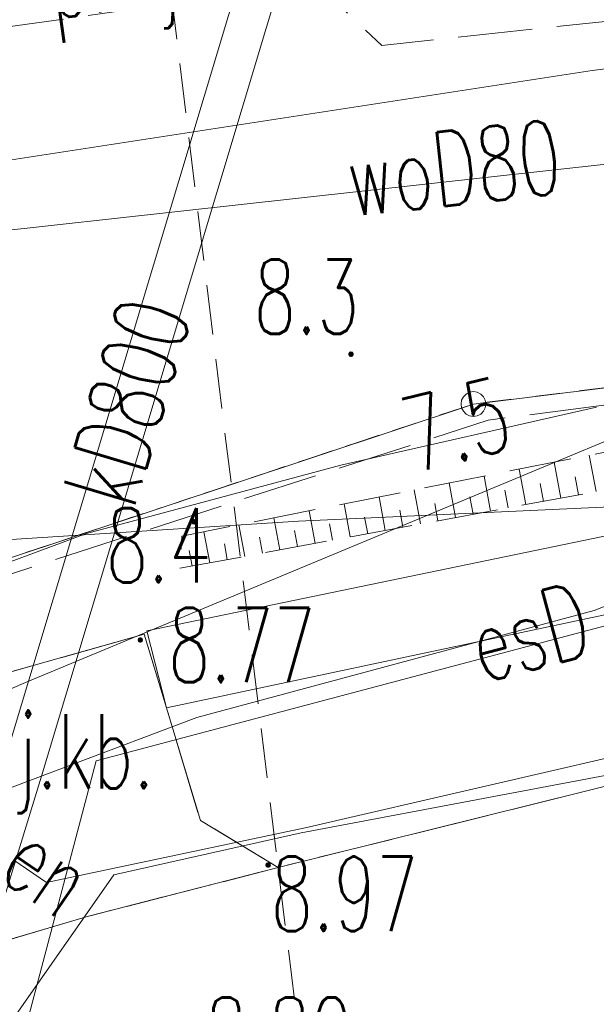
# Model space of a CAD drawing. Header units: millimetres. Extents: x -367306 to 168495, y -187323 to 82034.
# Tile 125 of 170: x -2666 to 8946, y 52220 to 72062. Entities that reach past the tile are written whole.
import ezdxf

# ---------------------------------------------------------------- set-up
doc = ezdxf.new("R2010")
doc.units = ezdxf.units.MM
doc.header["$MEASUREMENT"] = 0
for name, pattern in [('L_0_03', [1000, 500, -500]), ('L_0_04', [1500, 1000, -500]), ('L_0_05', [1750, 1250, -500]), ('L_0_06', [2000, 1500, -500])]:
    doc.linetypes.add(name, pattern=pattern)
for name, color, linetype, lineweight in [('Nowe_0_Nr_pióra__9', 7, 'Continuous', 13), ('Nowe_EGDE_Nr_pióra__8', 7, 'Continuous', 13), ('Nowe_EGDE_Nr_pióra__9', 7, 'Continuous', 13), ('Nowe_EGPG_Nr_pióra__8', 7, 'Continuous', 13), ('Nowe_EGPG_Nr_pióra__9', 7, 'Continuous', 13), ('Nowe_EGUG_Nr_pióra__8', 7, 'Continuous', 13), ('Nowe_EGUG_Nr_pióra__9', 7, 'Continuous', 13), ('Nowe_GUPPRZ_O_Nr_pióra__8', 7, 'Continuous', 13), ('Nowe_OTKJ_Nr_pióra__8', 7, 'Continuous', 13), ('Nowe_OTKJ_Nr_pióra__9', 7, 'Continuous', 13), ('Nowe_OTKJ_O_Nr_pióra__8', 7, 'Continuous', 13), ('Nowe_OTKK_Nr_pióra__8', 7, 'Continuous', 13), ('Nowe_OTKK_Nr_pióra__9', 7, 'Continuous', 13), ('Nowe_OTRK_Nr_pióra__8', 7, 'Continuous', 13), ('Nowe_OTRK_Nr_pióra__9', 7, 'Continuous', 13), ('Nowe_OTRN_Nr_pióra__7', 7, 'Continuous', 13), ('Nowe_OTRN_Nr_pióra__8', 7, 'Continuous', 13), ('Nowe_OTRN_Nr_pióra__9', 7, 'Continuous', 13), ('Nowe_OTRN_O_Nr_pióra__8', 7, 'Continuous', 13), ('Nowe_OTRS_Nr_pióra__7', 7, 'Continuous', 13), ('Nowe_OTRS_Nr_pióra__8', 7, 'Continuous', 13), ('Nowe_OTRS_Nr_pióra__9', 7, 'Continuous', 13), ('Nowe_OTRS_O_Nr_pióra__8', 7, 'Continuous', 13), ('Nowe_SUEP_Nr_pióra__8', 7, 'Continuous', 13), ('Nowe_SUEP_Nr_pióra__9', 7, 'Continuous', 13), ('Nowe_SUEP_O_Nr_pióra__8', 7, 'Continuous', 13), ('Nowe_SUKP_Nr_pióra__8', 7, 'Continuous', 13), ('Nowe_SUKP_Nr_pióra__9', 7, 'Continuous', 13), ('Nowe_SUKP_O_Nr_pióra__8', 7, 'Continuous', 13), ('Nowe_SUTP_Nr_pióra__8', 7, 'Continuous', 13), ('Nowe_SUTP_Nr_pióra__9', 7, 'Continuous', 13), ('Nowe_SUTP_O_Nr_pióra__8', 7, 'Continuous', 13), ('Nowe_SUWP_Nr_pióra__9', 7, 'Continuous', 13), ('Nowe_SUWP_O_Nr_pióra__8', 7, 'Continuous', 13)]:
    doc.layers.add(name, color=color, linetype=linetype, lineweight=lineweight)
doc.styles.add('STYL_AUTOMATYCZNY_3', font='Simplex.shx')

msp = doc.modelspace()

# ---------------------------------------------------------------- hatches: boundary and pattern name
at = {"layer": 'Nowe_OTRN_Nr_pióra__7', "linetype": 'Continuous', "lineweight": 13}
for points in [[(3960.3, 65321.4), (3961.8, 65309.8), (3966.3, 65298.9), (3973.5, 65289.6), (3982.8, 65282.5), (3993.7, 65278), (4005.3, 65276.4), (4016.9, 65278), (4027.8, 65282.5), (4037.1, 65289.6), (4044.3, 65298.9), (4048.8, 65309.8), (4050.3, 65321.4), (4048.8, 65333.1), (4044.3, 65343.9), (4037.1, 65353.2), (4027.8, 65360.4), (4016.9, 65364.9), (4005.3, 65366.4), (3993.7, 65364.9), (3982.8, 65360.4), (3973.5, 65353.2), (3966.3, 65343.9), (3961.8, 65333.1)], [(799.2, 61943.3), (800.8, 61931.7), (805.3, 61920.8), (812.4, 61911.5), (821.7, 61904.3), (832.6, 61899.8), (844.2, 61898.3), (855.9, 61899.8), (866.7, 61904.3), (876, 61911.5), (883.2, 61920.8), (887.7, 61931.7), (889.2, 61943.3), (887.7, 61954.9), (883.2, 61965.8), (876, 61975.1), (866.7, 61982.3), (855.9, 61986.8), (844.2, 61988.3), (832.6, 61986.8), (821.7, 61982.3), (812.4, 61975.1), (805.3, 61965.8), (800.8, 61954.9)]]:
    msp.add_hatch(color=7, dxfattribs=at).paths.add_polyline_path(points)
at = {"layer": 'Nowe_OTRS_Nr_pióra__7', "linetype": 'Continuous', "lineweight": 13}
for points in [[(-281.1, 59560.5), (-279.6, 59548.9), (-275.1, 59538), (-267.9, 59528.7), (-258.6, 59521.6), (-247.8, 59517.1), (-236.1, 59515.5), (-224.5, 59517.1), (-213.6, 59521.6), (-204.3, 59528.7), (-197.2, 59538), (-192.7, 59548.9), (-191.1, 59560.5), (-192.7, 59572.2), (-197.2, 59583), (-204.3, 59592.4), (-213.6, 59599.5), (-224.5, 59604), (-236.1, 59605.5), (-247.8, 59604), (-258.6, 59599.5), (-267.9, 59592.4), (-275.1, 59583), (-279.6, 59572.2)], [(2291.4, 55027.6), (2292.9, 55016), (2297.4, 55005.1), (2304.6, 54995.8), (2313.9, 54988.7), (2324.7, 54984.2), (2336.4, 54982.6), (2348, 54984.2), (2358.9, 54988.7), (2368.2, 54995.8), (2375.4, 55005.1), (2379.9, 55016), (2381.4, 55027.6), (2379.9, 55039.3), (2375.4, 55050.1), (2368.2, 55059.5), (2358.9, 55066.6), (2348, 55071.1), (2336.4, 55072.6), (2324.7, 55071.1), (2313.9, 55066.6), (2304.6, 55059.5), (2297.4, 55050.1), (2292.9, 55039.3)]]:
    msp.add_hatch(color=7, dxfattribs=at).paths.add_polyline_path(points)

# ---------------------------------------------------------------- linework, layer by layer
at = {"layer": 'Nowe_0_Nr_pióra__9', "color": 7, "linetype": 'L_0_04', "lineweight": 13}
msp.add_lwpolyline([(-54175.8, -16615), (-36542.5, 13691.6), (-32491.5, 24497.6), (-41006.9, 52709.3), (-354.8, 78621.1), (4924.1, 35501.4), (-2954.1, 7738.8), (31962.3, -8247.3), (46488.5, 22925.7), (96328.3, 3296.1), (84395.1, -59501.6), (78496.2, -91288.2), (63259, -147476.2), (43808.2, -176834.2), (-26519.8, -152286.8), (-79150.4, -133916.5), (-87259.9, -85957.4)], close=True, dxfattribs=at)
at = {"layer": 'Nowe_EGDE_Nr_pióra__8', "color": 7, "linetype": 'Continuous', "lineweight": 13}
msp.add_line((6471.6, 64317), (6471.7, 64317), dxfattribs=at)
msp.add_line((6471.6, 64317), (6471.7, 64317), dxfattribs=at)
at = {"layer": 'Nowe_EGDE_Nr_pióra__9', "color": 7, "linetype": 'Continuous', "lineweight": 13, "flags": 128}
for points in [[(6471.6, 64317), (30931.6, 67337)], [(30931.6, 67337), (6471.6, 64317)], [(-17278.4, 56427), (6471.6, 64317)], [(6471.6, 64317), (-17278.4, 56427)]]:
    msp.add_lwpolyline(points, dxfattribs=at)
at = {"layer": 'Nowe_EGPG_Nr_pióra__8', "color": 7, "linetype": 'Continuous', "lineweight": 13}
for p, q in [((6324.7, 64519.2), (6324.7, 64519.2)), ((6394.4, 64554.7), (6394.4, 64554.7)), ((6471.6, 64567), (6471.7, 64567)), ((6548.9, 64554.7), (6548.9, 64554.7)), ((6618.6, 64519.2), (6618.6, 64519.2)), ((6221.6, 64317), (6221.7, 64317)), ((6233.9, 64394.2), (6233.9, 64394.2)), ((6269.4, 64463.9), (6269.4, 64463.9)), ((6673.9, 64463.9), (6673.9, 64463.9)), ((6709.4, 64394.2), (6709.4, 64394.2)), ((6721.6, 64317), (6721.7, 64317)), ((6233.9, 64239.7), (6233.9, 64239.7)), ((6269.4, 64170), (6269.4, 64170)), ((6324.7, 64114.7), (6324.7, 64114.7)), ((6618.6, 64114.7), (6618.6, 64114.7)), ((6673.9, 64170), (6673.9, 64170)), ((6709.4, 64239.7), (6709.4, 64239.7)), ((6394.4, 64079.2), (6394.4, 64079.2)), ((6471.6, 64067), (6471.7, 64067)), ((6548.9, 64079.2), (6548.9, 64079.2))]:
    msp.add_line(p, q, dxfattribs=at)
at = {"layer": 'Nowe_EGPG_Nr_pióra__9', "color": 7, "linetype": 'Continuous', "lineweight": 13, "flags": 128}
msp.add_lwpolyline([(6471.6, 64567), (6548.9, 64554.7), (6618.6, 64519.2), (6673.9, 64463.9), (6709.4, 64394.2), (6721.6, 64317), (6709.4, 64239.7), (6673.9, 64170), (6618.6, 64114.7), (6548.9, 64079.2), (6471.6, 64067), (6394.4, 64079.2), (6324.7, 64114.7), (6269.4, 64170), (6233.9, 64239.7), (6221.6, 64317), (6233.9, 64394.2), (6269.4, 64463.9), (6324.7, 64519.2), (6394.4, 64554.7)], close=True, dxfattribs=at)
at = {"layer": 'Nowe_EGUG_Nr_pióra__8', "color": 7, "linetype": 'Continuous', "lineweight": 13}
msp.add_line((6471.6, 64317), (6471.7, 64317), dxfattribs=at)
msp.add_line((6471.6, 64317), (6471.7, 64317), dxfattribs=at)
at = {"layer": 'Nowe_EGUG_Nr_pióra__9', "color": 7, "linetype": 'L_0_03', "lineweight": 13, "flags": 128}
msp.add_lwpolyline([(46581.5, 71966.3), (32238.7, 73735.5), (33004.3, 77483), (28801.2, 78207), (27781.6, 73637), (5621.6, 77317), (2031.6, 77177), (-8247.5, 72634.9), (-13108.4, 70487), (-22348.4, 61677), (-27338.4, 61637), (-42698.4, 47257), (-45608.4, 44517), (-47548.2, 42676.8), (-52428.4, 38047), (-17278.4, 56427), (6471.6, 64317), (30931.6, 67337), (59071.6, 65947), (59700.4, 65788.3)], close=True, dxfattribs=at)
for points in [[(30931.6, 67337), (6471.6, 64317)], [(6471.6, 64317), (-17278.4, 56427)]]:
    msp.add_lwpolyline(points, dxfattribs=at)
at = {"layer": 'Nowe_OTKJ_Nr_pióra__8', "color": 7, "linetype": 'Continuous', "lineweight": 13}
for p, q in [((-158.4, 59677), (-158.3, 59677)), ((311.6, 58127), (311.7, 58127)), ((971.6, 55927), (971.7, 55927)), ((2541.6, 54977), (2541.7, 54977)), ((2541.6, 54977), (2541.7, 54977)), ((-1278.4, 53997), (-1278.3, 53997)), ((-1278.4, 53997), (-1278.3, 53997))]:
    msp.add_line(p, q, dxfattribs=at)
at = {"layer": 'Nowe_OTKJ_Nr_pióra__9', "color": 7, "linetype": 'L_0_06', "lineweight": 13, "flags": 128}
msp.add_lwpolyline([(44431.6, 60337), (41121.6, 60287), (36481.6, 60087), (30239.1, 59701.8), (18438.5, 58384.9), (10852.6, 57045.4), (2541.6, 54977), (-1278.4, 53997), (-4448.4, 53057), (-5568.4, 52657), (-12197.4, 50105.1), (-15977.6, 48581.7), (-22649.3, 45535), (-31757.2, 41020.6), (-39308, 37027.9), (-42310.2, 35440.9), (-54669.1, 28838.8), (-59956, 26040.8)], dxfattribs=at)
msp.add_lwpolyline([(2541.6, 54977), (971.6, 55927), (311.6, 58127), (-158.4, 59677), (-6038.4, 58017), (-5598.4, 56467), (-5158.4, 54897), (-4978.4, 54287), (-5568.4, 52657), (-4448.4, 53057), (-1278.4, 53997)], close=True, dxfattribs=at)
at = {"layer": 'Nowe_OTKK_Nr_pióra__8', "color": 7, "linetype": 'Continuous', "lineweight": 13}
for p, q in [((-108.4, 59747), (-108.3, 59747)), ((-158.4, 59677), (-158.3, 59677)), ((291.6, 58197), (291.7, 58197)), ((311.6, 58127), (311.7, 58127)), ((971.6, 55927), (971.7, 55927)), ((2541.6, 54977), (2541.7, 54977)), ((2541.6, 54977), (2541.7, 54977)), ((-1278.4, 53997), (-1278.3, 53997))]:
    msp.add_line(p, q, dxfattribs=at)
at = {"layer": 'Nowe_OTKK_Nr_pióra__9', "color": 7, "linetype": 'Continuous', "lineweight": 13, "flags": 128}
for points in [[(59467.2, 65898.1), (59241.6, 65957), (57111.6, 61577), (54541.6, 61937), (45211.6, 62407), (41041.6, 62377), (33741.6, 64867), (27991.6, 64397), (22471.6, 63767), (17131.6, 63097), (10051.6, 61847), (-108.4, 59747), (291.6, 58197), (10411.6, 60347), (17471.6, 61517), (22821.6, 62237), (28201.6, 62807), (32561.6, 63197), (36481.6, 60087), (41121.6, 60287), (44431.6, 60337), (49451.6, 60167), (56541.6, 59647), (64153.7, 58689.3)], [(-5568.4, 52657), (-4978.4, 54287), (-5158.4, 54897), (-5598.4, 56467), (-6038.4, 58017), (-158.4, 59677), (311.6, 58127), (971.6, 55927), (2541.6, 54977)], [(-54669.1, 28838.8), (-42310.2, 35440.9), (-39308, 37027.9), (-31757.2, 41020.6), (-22649.3, 45535), (-15977.6, 48581.7), (-12197.4, 50105.1), (-5568.4, 52657), (-4448.4, 53057), (-1278.4, 53997), (2541.6, 54977), (10783.8, 57027.3)]]:
    msp.add_lwpolyline(points, dxfattribs=at)
at = {"layer": 'Nowe_OTRK_Nr_pióra__8', "color": 7, "linetype": 'Continuous', "lineweight": 13}
for p, q in [((8099.5, 63146.6), (8099.6, 63146.6)), ((8805.1, 63286.8), (8805.1, 63286.8)), ((7394, 63006.5), (7394, 63006.5)), ((5982.8, 62726.1), (5982.9, 62726.1)), ((6688.4, 62866.3), (6688.5, 62866.3)), ((7813.2, 62716.2), (7813.2, 62716.2)), ((8519.6, 62851.5), (8519.7, 62851.5)), ((5277.3, 62585.9), (5277.3, 62585.9)), ((7106.7, 62580.9), (7106.8, 62580.9)), ((8940.6, 62551.5), (8940.7, 62551.5)), ((3866.1, 62305.6), (3866.2, 62305.6)), ((4571.7, 62445.7), (4571.8, 62445.7)), ((5693.8, 62310.4), (5693.8, 62310.4)), ((6400.2, 62445.6), (6400.3, 62445.6)), ((7879.6, 62355.9), (7879.6, 62355.9)), ((8233.3, 62421.1), (8233.3, 62421.1)), ((8587, 62486.3), (8587, 62486.3)), ((3160.6, 62165.4), (3160.6, 62165.4)), ((4987.3, 62175.1), (4987.3, 62175.1)), ((6818.5, 62160.3), (6818.6, 62160.3)), ((7172.2, 62225.5), (7172.3, 62225.5)), ((7525.9, 62290.7), (7526, 62290.7)), ((2455, 62025.2), (2455.1, 62025.2)), ((4280.8, 62039.8), (4280.9, 62039.8)), ((5757.5, 61964.7), (5757.5, 61964.7)), ((6111.2, 62029.9), (6111.2, 62029.9)), ((6464.8, 62095.1), (6464.9, 62095.1)), ((1043.9, 61744.8), (1043.9, 61744.8)), ((1749.4, 61885), (1749.5, 61885)), ((2867.9, 61769.2), (2867.9, 61769.2)), ((3574.4, 61904.5), (3574.4, 61904.5)), ((4696.4, 61769.1), (4696.5, 61769.1)), ((5050.1, 61834.3), (5050.2, 61834.3)), ((5403.8, 61899.5), (5403.8, 61899.5)), ((601.6, 61657), (601.7, 61657)), ((2161.4, 61633.9), (2161.5, 61633.9)), ((3635.4, 61573.6), (3635.4, 61573.6)), ((3989.1, 61638.7), (3989.1, 61638.7)), ((4342.7, 61703.9), (4342.8, 61703.9)), ((748.5, 61363.4), (748.5, 61363.4)), ((1455, 61498.7), (1455, 61498.7)), ((2220.6, 61312.8), (2220.7, 61312.8)), ((2574.3, 61378), (2574.4, 61378)), ((2928, 61443.2), (2928, 61443.2)), ((3281.7, 61508.4), (3281.7, 61508.4)), ((1159.6, 61117.2), (1159.6, 61117.2)), ((1513.3, 61182.4), (1513.3, 61182.4)), ((1866.9, 61247.6), (1867, 61247.6)), ((561.6, 61007), (561.7, 61007)), ((805.9, 61052), (805.9, 61052))]:
    msp.add_line(p, q, dxfattribs=at)
at = {"layer": 'Nowe_OTRK_Nr_pióra__9', "color": 7, "linetype": 'L_0_05', "lineweight": 13, "flags": 128}
msp.add_lwpolyline([(561.6, 61007), (9621.6, 62677), (16671.6, 63837), (20301.6, 64447), (20731.6, 64717), (22501.6, 64947), (23201.6, 64707), (34251.6, 65577), (37321.6, 63117), (42201.6, 63027), (49301.6, 62897), (56521.6, 62247), (55551.6, 63097), (48491.6, 63727), (41701.6, 63757), (37781.6, 63757), (34981.6, 65957), (34061.6, 66157), (22801.6, 65557), (20311.6, 65237), (16421.6, 64527), (9661.6, 63457), (601.6, 61657)], close=True, dxfattribs=at)
at = {"layer": 'Nowe_OTRK_Nr_pióra__9', "color": 7, "linetype": 'Continuous', "lineweight": 13, "flags": 128}
for points in [[(8233.3, 62421.1), (8099.5, 63146.6)], [(8940.6, 62551.5), (8805.1, 63286.8)], [(7525.9, 62290.7), (7394, 63006.5)], [(6111.2, 62029.9), (5982.8, 62726.1)], [(6818.5, 62160.3), (6688.4, 62866.3)], [(7879.6, 62355.9), (7813.2, 62716.2)], [(8587, 62486.3), (8519.6, 62851.5)], [(5403.8, 61899.5), (5277.3, 62585.9)], [(7172.2, 62225.5), (7106.7, 62580.9)], [(3989.1, 61638.7), (3866.1, 62305.6)], [(4696.4, 61769.1), (4571.7, 62445.7)], [(5757.5, 61964.7), (5693.8, 62310.4)], [(6464.8, 62095.1), (6400.2, 62445.6)], [(3281.7, 61508.4), (3160.6, 62165.4)], [(5050.1, 61834.3), (4987.3, 62175.1)], [(2574.3, 61378), (2455, 62025.2)], [(4342.7, 61703.9), (4280.8, 62039.8)], [(1159.6, 61117.2), (1043.9, 61744.8)], [(1866.9, 61247.6), (1749.4, 61885)], [(2928, 61443.2), (2867.9, 61769.2)], [(3635.4, 61573.6), (3574.4, 61904.5)], [(2220.6, 61312.8), (2161.4, 61633.9)], [(805.9, 61052), (748.5, 61363.4)], [(1513.3, 61182.4), (1455, 61498.7)]]:
    msp.add_lwpolyline(points, dxfattribs=at)
at = {"layer": 'Nowe_OTRN_Nr_pióra__8', "color": 7, "linetype": 'Continuous', "lineweight": 13}
for p, q in [((3960.3, 65321.4), (3960.4, 65321.4)), ((3961.8, 65333.1), (3961.9, 65333.1)), ((3961.8, 65309.8), (3961.9, 65309.8)), ((3966.3, 65343.9), (3966.4, 65343.9)), ((3966.3, 65298.9), (3966.4, 65298.9)), ((3973.5, 65353.2), (3973.5, 65353.2)), ((3973.5, 65289.6), (3973.5, 65289.6)), ((3982.8, 65360.4), (3982.9, 65360.4)), ((3982.8, 65282.5), (3982.9, 65282.5)), ((3993.7, 65364.9), (3993.7, 65364.9)), ((4005.3, 65366.4), (4005.4, 65366.4)), ((4016.9, 65364.9), (4017, 65364.9)), ((4027.8, 65360.4), (4027.9, 65360.4)), ((4027.8, 65282.5), (4027.9, 65282.5)), ((4037.1, 65353.2), (4037.2, 65353.2)), ((4037.1, 65289.6), (4037.2, 65289.6)), ((4044.3, 65343.9), (4044.3, 65343.9)), ((4044.3, 65298.9), (4044.3, 65298.9)), ((4048.8, 65333.1), (4048.8, 65333.1)), ((4048.8, 65309.8), (4048.8, 65309.8)), ((4050.3, 65321.4), (4050.4, 65321.4)), ((3993.7, 65278), (3993.7, 65278)), ((4005.3, 65276.4), (4005.4, 65276.4)), ((4016.9, 65278), (4017, 65278)), ((799.2, 61943.3), (799.3, 61943.3)), ((800.8, 61954.9), (800.8, 61954.9)), ((800.8, 61931.7), (800.8, 61931.7)), ((805.3, 61965.8), (805.3, 61965.8)), ((805.3, 61920.8), (805.3, 61920.8)), ((812.4, 61975.1), (812.5, 61975.1)), ((812.4, 61911.5), (812.5, 61911.5)), ((821.7, 61982.3), (821.8, 61982.3)), ((832.6, 61986.8), (832.6, 61986.8)), ((844.2, 61988.3), (844.3, 61988.3)), ((855.9, 61986.8), (855.9, 61986.8)), ((866.7, 61982.3), (866.8, 61982.3)), ((876, 61975.1), (876.1, 61975.1)), ((876, 61911.5), (876.1, 61911.5)), ((883.2, 61965.8), (883.2, 61965.8)), ((883.2, 61920.8), (883.2, 61920.8)), ((887.7, 61954.9), (887.7, 61954.9)), ((887.7, 61931.7), (887.7, 61931.7)), ((889.2, 61943.3), (889.3, 61943.3)), ((821.7, 61904.3), (821.8, 61904.3)), ((832.6, 61899.8), (832.6, 61899.8)), ((844.2, 61898.3), (844.3, 61898.3)), ((855.9, 61899.8), (855.9, 61899.8)), ((866.7, 61904.3), (866.8, 61904.3))]:
    msp.add_line(p, q, dxfattribs=at)
at = {"layer": 'Nowe_OTRN_Nr_pióra__9', "color": 7, "linetype": 'Continuous', "lineweight": 13, "flags": 128}
for points in [[(3960.3, 65321.4), (3961.8, 65309.8), (3966.3, 65298.9), (3973.5, 65289.6), (3982.8, 65282.5), (3993.7, 65278), (4005.3, 65276.4), (4016.9, 65278), (4027.8, 65282.5), (4037.1, 65289.6), (4044.3, 65298.9), (4048.8, 65309.8), (4050.3, 65321.4), (4048.8, 65333.1), (4044.3, 65343.9), (4037.1, 65353.2), (4027.8, 65360.4), (4016.9, 65364.9), (4005.3, 65366.4), (3993.7, 65364.9), (3982.8, 65360.4), (3973.5, 65353.2), (3966.3, 65343.9), (3961.8, 65333.1)], [(799.2, 61943.3), (800.8, 61931.7), (805.3, 61920.8), (812.4, 61911.5), (821.7, 61904.3), (832.6, 61899.8), (844.2, 61898.3), (855.9, 61899.8), (866.7, 61904.3), (876, 61911.5), (883.2, 61920.8), (887.7, 61931.7), (889.2, 61943.3), (887.7, 61954.9), (883.2, 61965.8), (876, 61975.1), (866.7, 61982.3), (855.9, 61986.8), (844.2, 61988.3), (832.6, 61986.8), (821.7, 61982.3), (812.4, 61975.1), (805.3, 61965.8), (800.8, 61954.9)]]:
    msp.add_lwpolyline(points, close=True, dxfattribs=at)
at = {"layer": 'Nowe_OTRS_Nr_pióra__8', "color": 7, "linetype": 'Continuous', "lineweight": 13}
for p, q in [((-281.1, 59560.5), (-281.1, 59560.5)), ((-279.6, 59572.2), (-279.5, 59572.2)), ((-279.6, 59548.9), (-279.5, 59548.9)), ((-275.1, 59583), (-275, 59583)), ((-275.1, 59538), (-275, 59538)), ((-267.9, 59592.4), (-267.9, 59592.4)), ((-267.9, 59528.7), (-267.9, 59528.7)), ((-258.6, 59599.5), (-258.6, 59599.5)), ((-247.8, 59604), (-247.7, 59604)), ((-236.1, 59605.5), (-236.1, 59605.5)), ((-224.5, 59604), (-224.4, 59604)), ((-213.6, 59599.5), (-213.6, 59599.5)), ((-204.3, 59592.4), (-204.3, 59592.4)), ((-204.3, 59528.7), (-204.3, 59528.7)), ((-197.2, 59583), (-197.1, 59583)), ((-197.2, 59538), (-197.1, 59538)), ((-192.7, 59572.2), (-192.6, 59572.2)), ((-192.7, 59548.9), (-192.6, 59548.9)), ((-191.1, 59560.5), (-191.1, 59560.5)), ((-258.6, 59521.6), (-258.6, 59521.6)), ((-247.8, 59517.1), (-247.7, 59517.1)), ((-236.1, 59515.5), (-236.1, 59515.5)), ((-224.5, 59517.1), (-224.4, 59517.1)), ((-213.6, 59521.6), (-213.6, 59521.6)), ((2291.4, 55027.6), (2291.4, 55027.6)), ((2292.9, 55039.3), (2293, 55039.3)), ((2292.9, 55016), (2293, 55016)), ((2297.4, 55050.1), (2297.5, 55050.1)), ((2297.4, 55005.1), (2297.5, 55005.1)), ((2304.6, 55059.5), (2304.6, 55059.5)), ((2304.6, 54995.8), (2304.6, 54995.8)), ((2313.9, 55066.6), (2313.9, 55066.6)), ((2313.9, 54988.7), (2313.9, 54988.7)), ((2324.7, 55071.1), (2324.8, 55071.1)), ((2324.7, 54984.2), (2324.8, 54984.2)), ((2336.4, 55072.6), (2336.4, 55072.6)), ((2336.4, 54982.6), (2336.4, 54982.6)), ((2348, 55071.1), (2348.1, 55071.1)), ((2348, 54984.2), (2348.1, 54984.2)), ((2358.9, 55066.6), (2358.9, 55066.6)), ((2358.9, 54988.7), (2358.9, 54988.7)), ((2368.2, 55059.5), (2368.3, 55059.5)), ((2368.2, 54995.8), (2368.3, 54995.8)), ((2375.4, 55050.1), (2375.4, 55050.1)), ((2375.4, 55005.1), (2375.4, 55005.1)), ((2379.9, 55039.3), (2379.9, 55039.3)), ((2379.9, 55016), (2379.9, 55016)), ((2381.4, 55027.6), (2381.4, 55027.6))]:
    msp.add_line(p, q, dxfattribs=at)
at = {"layer": 'Nowe_OTRS_Nr_pióra__9', "color": 7, "linetype": 'Continuous', "lineweight": 13, "flags": 128}
for points in [[(-281.1, 59560.5), (-279.6, 59548.9), (-275.1, 59538), (-267.9, 59528.7), (-258.6, 59521.6), (-247.8, 59517.1), (-236.1, 59515.5), (-224.5, 59517.1), (-213.6, 59521.6), (-204.3, 59528.7), (-197.2, 59538), (-192.7, 59548.9), (-191.1, 59560.5), (-192.7, 59572.2), (-197.2, 59583), (-204.3, 59592.4), (-213.6, 59599.5), (-224.5, 59604), (-236.1, 59605.5), (-247.8, 59604), (-258.6, 59599.5), (-267.9, 59592.4), (-275.1, 59583), (-279.6, 59572.2)], [(2291.4, 55027.6), (2292.9, 55016), (2297.4, 55005.1), (2304.6, 54995.8), (2313.9, 54988.7), (2324.7, 54984.2), (2336.4, 54982.6), (2348, 54984.2), (2358.9, 54988.7), (2368.2, 54995.8), (2375.4, 55005.1), (2379.9, 55016), (2381.4, 55027.6), (2379.9, 55039.3), (2375.4, 55050.1), (2368.2, 55059.5), (2358.9, 55066.6), (2348, 55071.1), (2336.4, 55072.6), (2324.7, 55071.1), (2313.9, 55066.6), (2304.6, 55059.5), (2297.4, 55050.1), (2292.9, 55039.3)]]:
    msp.add_lwpolyline(points, close=True, dxfattribs=at)
at = {"layer": 'Nowe_SUEP_Nr_pióra__8', "color": 7, "linetype": 'Continuous', "lineweight": 13}
for p, q in [((8861.6, 71037), (8861.7, 71037)), ((8861.6, 71037), (8861.7, 71037)), ((6769, 63990.8), (6769.1, 63990.8)), ((6769, 63990.8), (6769.1, 63990.8)), ((3801.6, 63087), (3801.7, 63087)), ((3801.6, 63087), (3801.7, 63087)), ((-1318.4, 61707), (-1318.3, 61707)), ((-1318.4, 61707), (-1318.3, 61707)), ((-1128.4, 57127), (-1128.3, 57127)), ((-1128.4, 57127), (-1128.3, 57127)), ((3081.6, 55777), (3081.7, 55777)), ((3081.6, 55777), (3081.7, 55777)), ((-2128.4, 54677), (-2128.3, 54677)), ((-2128.4, 54677), (-2128.3, 54677)), ((-2128.4, 54677), (-2128.3, 54677)), ((-2128.4, 54677), (-2128.3, 54677))]:
    msp.add_line(p, q, dxfattribs=at)
at = {"layer": 'Nowe_SUEP_Nr_pióra__9', "color": 7, "linetype": 'Continuous', "lineweight": 13, "flags": 128}
for points in [[(37848.3, 76079.1), (26821.6, 73637), (21961.6, 72677), (8861.6, 71037), (-2918.4, 69227), (-14898.4, 61667), (-18438.4, 59537)], [(37848.3, 76079.1), (26821.6, 73637), (21961.6, 72677), (8861.6, 71037), (-2918.4, 69227), (-14898.4, 61667), (-18438.4, 59537)], [(48815.7, 70914.2), (46331.6, 67357), (38161.6, 66457), (30161.6, 65417), (20941.6, 62917), (15831.6, 61627), (-1128.4, 57127), (-3898.4, 46647), (-4888.4, 42827), (-10188.4, 41157), (-13688.4, 40017), (-16628.4, 38737), (-21158.4, 36507)], [(48815.7, 70914.2), (46331.6, 67357), (38161.6, 66457), (30161.6, 65417), (20941.6, 62917), (15831.6, 61627), (-1128.4, 57127), (-3898.4, 46647), (-4888.4, 42827), (-10188.4, 41157), (-13688.4, 40017), (-16628.4, 38737), (-21158.4, 36507)], [(8951.6, 64257), (3801.6, 63087), (-1318.4, 61707), (-7038.4, 59587), (-10758.4, 58447), (-12558.4, 57887), (-14888.4, 57087), (-16858.4, 56487), (-20238.4, 54817), (-24258.4, 52727), (-29648.4, 49917), (-34568.4, 47317), (-39598.4, 44227), (-40588.4, 43287), (-42738.4, 39897), (-43928.4, 39197), (-47728.4, 37757), (-50828.4, 36297), (-53198.4, 35457), (-57298.4, 33557), (-60644.2, 32268.6)], [(8951.6, 64257), (3801.6, 63087), (-1318.4, 61707), (-7038.4, 59587), (-10758.4, 58447), (-12558.4, 57887), (-14888.4, 57087), (-16858.4, 56487), (-20238.4, 54817), (-24258.4, 52727), (-29648.4, 49917), (-34568.4, 47317), (-39598.4, 44227), (-40588.4, 43287), (-42738.4, 39897), (-43928.4, 39197), (-47728.4, 37757), (-50828.4, 36297), (-53198.4, 35457), (-57298.4, 33557), (-60644.2, 32268.6)], [(-2128.4, 54677), (3081.6, 55777), (14061.6, 58317), (17381.6, 59237), (23781.6, 59827), (33481.6, 60637), (52841.6, 61127), (55271.6, 61217), (57011.6, 61367), (65758, 62935.6)], [(-2128.4, 54677), (3081.6, 55777), (14061.6, 58317), (17381.6, 59237), (23781.6, 59827), (33481.6, 60637), (52841.6, 61127), (55271.6, 61217), (57011.6, 61367), (65758, 62935.6)], [(-2784.5, 55125.9), (-2128.4, 54677)], [(-2784.5, 55125.9), (-2128.4, 54677)]]:
    msp.add_lwpolyline(points, dxfattribs=at)
at = {"layer": 'Nowe_SUEP_Nr_pióra__9', "color": 7, "linetype": 'L_0_06', "lineweight": 13, "flags": 128}
msp.add_lwpolyline([(54812, 68090.4), (43449, 66648.1), (30540.5, 67113.6), (6769, 63990.8), (-17946.2, 56029.3), (-40659.6, 43782.7)], dxfattribs=at)
msp.add_lwpolyline([(54812, 68090.4), (43449, 66648.1), (30540.5, 67113.6), (6769, 63990.8), (-17946.2, 56029.3), (-40659.6, 43782.7)], dxfattribs=at)
at = {"layer": 'Nowe_SUKP_Nr_pióra__8', "color": 7, "linetype": 'Continuous', "lineweight": 13}
for p, q in [((2951.6, 61957), (2951.7, 61957)), ((-2548.4, 58707), (-2548.3, 58707)), ((-2225.6, 56820.8), (-2225.6, 56820.8))]:
    msp.add_line(p, q, dxfattribs=at)
at = {"layer": 'Nowe_SUKP_Nr_pióra__9', "color": 7, "linetype": 'Continuous', "lineweight": 13, "flags": 128}
for points in [[(2850.7, 76358.9), (2049.5, 73855.4), (-2991.1, 57053.2), (-8130.8, 40314.4)], [(3612.6, 76115.1), (2813.7, 73618.5), (-2225.6, 56820.8), (-7366, 40079.6)], [(-25268.4, 48727), (-22568.4, 50177), (-13788.4, 53857), (-2548.4, 58707), (11001.6, 64347), (26801.6, 70827), (38463.4, 75789.4)], [(59038.1, 66100.2), (51051.6, 65587), (43061.6, 65527), (31331.6, 64697), (17361.6, 63017), (9521.6, 62257), (2951.6, 61957), (-6738.4, 61337), (-14108.4, 59837), (-17968.4, 58697), (-21858.4, 57877), (-25188.4, 57477), (-25998.4, 58207), (-29658.4, 61347)]]:
    msp.add_lwpolyline(points, dxfattribs=at)
at = {"layer": 'Nowe_SUTP_Nr_pióra__8', "color": 7, "linetype": 'Continuous', "lineweight": 13}
for p, q in [((4626.9, 71541.1), (4627, 71541.1)), ((8901.6, 60157), (8901.7, 60157)), ((901.6, 57997), (901.7, 57997)), ((3001.6, 55677), (3001.7, 55677)), ((-768.4, 54827), (-768.3, 54827))]:
    msp.add_line(p, q, dxfattribs=at)
at = {"layer": 'Nowe_SUTP_Nr_pióra__9', "color": 7, "linetype": 'L_0_06', "lineweight": 13, "flags": 128}
msp.add_lwpolyline([(21439.3, 66730.5), (20956.2, 71325.9), (16972.5, 71587.8), (11637.5, 72298.8), (4626.9, 71541.1), (3297.1, 72790.4), (-5053.1, 71615.2), (-9082, 71143.9), (-13419, 68626.5)], dxfattribs=at)
at = {"layer": 'Nowe_SUTP_Nr_pióra__9', "color": 7, "linetype": 'Continuous', "lineweight": 13, "flags": 128}
for points in [[(-11538.4, 52827), (-9498.4, 54077), (901.6, 57997), (8901.6, 60157), (16411.6, 63107), (21881.6, 63817), (29541.6, 63957), (38211.6, 63277), (43561.6, 62427), (48701.6, 62357), (56661.6, 61257), (66491.6, 59747)], [(103351.6, 31187), (106551.6, 36817), (102771.6, 37827), (98221.6, 39287), (96941.6, 39707), (88591.6, 43687), (83741.6, 46037), (72161.6, 50617), (65811.6, 53347), (56871.6, 56927), (49201.6, 59457), (36651.6, 62017), (29701.6, 63497), (21491.6, 59017), (11261.6, 57237), (3001.6, 55677), (-768.4, 54827), (-8268.4, 44107), (-12888.4, 39747)]]:
    msp.add_lwpolyline(points, dxfattribs=at)
at = {"layer": 'Nowe_SUWP_Nr_pióra__9', "color": 7, "linetype": 'Continuous', "lineweight": 13, "flags": 128}
msp.add_lwpolyline([(-60151.4, 27809.3), (-57708.4, 29597), (-48368.4, 36147), (-43108.4, 39607), (-36598.4, 46147), (-31538.4, 51377), (-26808.4, 55867), (-23908.4, 57977), (-15368.4, 62927), (-8238.4, 67227), (19231.6, 70267), (24031.6, 69657), (42671.6, 67287), (44151.6, 65527)], dxfattribs=at)

# ---------------------------------------------------------------- texts
at = {"layer": 'Nowe_GUPPRZ_O_Nr_pióra__8', "color": 7, "linetype": 'Continuous', "lineweight": 13, "insert": (5274.3, 62926.8), "char_height": 1500, "attachment_point": 7, "rotation": 13.9, "style": 'STYL_AUTOMATYCZNY_3'}
msp.add_mtext('\\A1;{\\W0.660000x;\\pql;\\FSimplex.shx;7.5}', dxfattribs=at)
at = {"layer": 'Nowe_OTKJ_O_Nr_pióra__8', "color": 7, "linetype": 'Continuous', "lineweight": 13, "insert": (-2752.6, 56069.7), "char_height": 1500, "attachment_point": 7, "style": 'STYL_AUTOMATYCZNY_3'}
msp.add_mtext('\\A1;{\\W0.660000x;\\pql;\\FSimplex.shx;j.kb.}', dxfattribs=at)
at = {"layer": 'Nowe_OTRN_O_Nr_pióra__8', "color": 7, "linetype": 'Continuous', "lineweight": 13, "char_height": 1500, "attachment_point": 7, "style": 'STYL_AUTOMATYCZNY_3'}
for s, insert in [('\\A1;{\\W0.660000x;\\pql;\\FSimplex.shx;8.3}', (2049.1, 65730.3)), ('\\A1;{\\W0.660000x;\\pql;\\FSimplex.shx;8.4}', (-929.4, 60721.3))]:
    msp.add_mtext(s, dxfattribs=dict(at, insert=insert))
at = {"layer": 'Nowe_OTRS_O_Nr_pióra__8', "color": 7, "linetype": 'Continuous', "lineweight": 13, "char_height": 1500, "attachment_point": 7, "style": 'STYL_AUTOMATYCZNY_3'}
for s, insert in [('\\A1;{\\W0.660000x;\\pql;\\FSimplex.shx;8.77}', (323.8, 58709.2)), ('\\A1;{\\W0.660000x;\\pql;\\FSimplex.shx;8.97}', (2388.4, 53695.9)), ('\\A1;{\\W0.660000x;\\pql;\\FSimplex.shx;8.82}', (1068.3, 50854.9))]:
    msp.add_mtext(s, dxfattribs=dict(at, insert=insert))
at = {"layer": 'Nowe_SUEP_O_Nr_pióra__8', "color": 7, "linetype": 'Continuous', "lineweight": 13, "char_height": 1500, "attachment_point": 7, "style": 'STYL_AUTOMATYCZNY_3'}
for s, insert, rotation in [('\\A1;{\\W0.660000x;\\pql;\\FSimplex.shx;esD}', (6644.2, 58689.1), 14.9), ('\\A1;{\\W0.660000x;\\pql;\\FSimplex.shx;en}', (-3152.3, 54791.7), 325.6)]:
    msp.add_mtext(s, dxfattribs=dict(at, insert=insert, rotation=rotation))
at = {"layer": 'Nowe_SUKP_O_Nr_pióra__8', "color": 7, "linetype": 'Continuous', "lineweight": 13, "insert": (-378.2, 62156.3), "char_height": 1500, "attachment_point": 7, "rotation": 73.3, "style": 'STYL_AUTOMATYCZNY_3'}
msp.add_mtext('\\A1;{\\W0.660000x;\\pql;\\FSimplex.shx;kD800}', dxfattribs=at)
at = {"layer": 'Nowe_SUTP_O_Nr_pióra__8', "color": 7, "linetype": 'Continuous', "lineweight": 13, "insert": (-1938.5, 71575.6), "char_height": 1500, "attachment_point": 7, "rotation": 8, "style": 'STYL_AUTOMATYCZNY_3'}
msp.add_mtext('\\A1;{\\W0.660000x;\\pql;\\FSimplex.shx;proj.t}', dxfattribs=at)
at = {"layer": 'Nowe_SUWP_O_Nr_pióra__8', "color": 7, "linetype": 'Continuous', "lineweight": 13, "insert": (3999, 68094.8), "char_height": 1500, "attachment_point": 7, "rotation": 6.3, "style": 'STYL_AUTOMATYCZNY_3'}
msp.add_mtext('\\A1;{\\W0.660000x;\\pql;\\FSimplex.shx;woD80}', dxfattribs=at)

doc.saveas('drawing.dxf')
